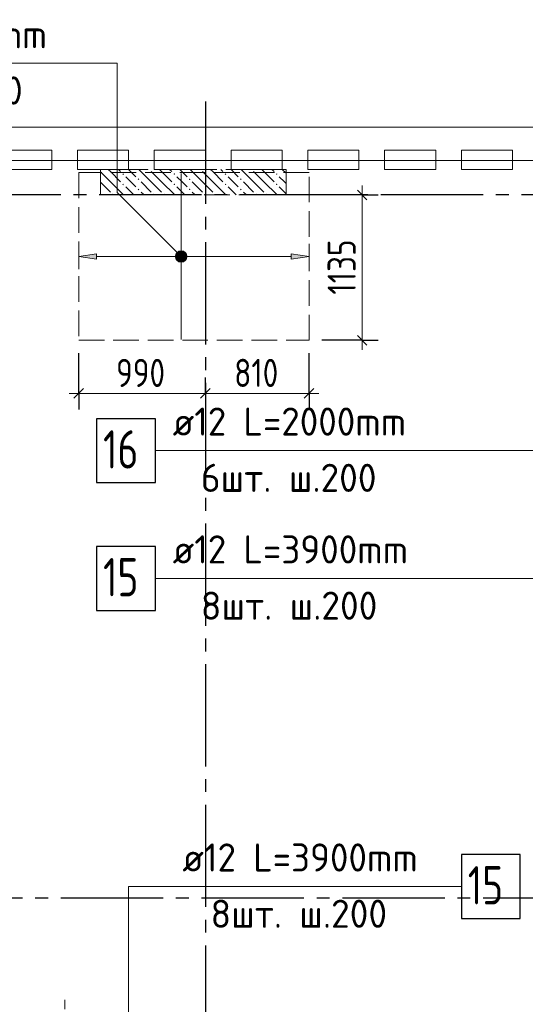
# Model space of a CAD drawing. Header units: millimetres. Extents: x 0 to 61017, y 0 to 42000.
# Tile 14 of 21: x 23489 to 27440, y 27969 to 35671. Entities that reach past the tile are written whole.
import ezdxf

# ---------------------------------------------------------------- set-up
doc = ezdxf.new("R2010")
doc.units = ezdxf.units.MM
doc.linetypes.add('______2', pattern=[270, 200, -70])
doc.linetypes.add('______5', pattern=[1100, 800, -100, 100, -100])
for name, color, linetype, lineweight in [('Standard', 7, 'Continuous', 25), ('ДОП Верх по У', 7, 'Continuous', 25), ('ЖБ Перекрытие верхний уровень', 7, 'Continuous', 35), ('ЖБ Пилон', 7, 'Continuous', 35), ('Оси', 40, '______5', 18), ('Позиционная метка номер позиции', 7, 'Continuous', 13), ('Примечания', 7, 'Continuous', 25)]:
    doc.layers.add(name, color=color, linetype=linetype, lineweight=lineweight)
doc.styles.add('GOST 2.304-81', font='txt')
doc.styles.add('ISOCPEUR', font='txt')

msp = doc.modelspace()

# ---------------------------------------------------------------- hatches: boundary and pattern name
at = {"layer": 'ДОП Верх по У', "linetype": 'Continuous', "lineweight": 13, "transparency": 33554687}
msp.add_hatch(color=7, dxfattribs=at).paths.add_polyline_path([(24090, 33799), (23950, 33819), (24090, 33839)], flags=16)
for points in [[(24717.7, 33800.3), (24717.7, 33837.8), (24712.5, 33819)], [(24717.7, 33837.8), (24731.2, 33786.7), (24731.2, 33851.3)], [(24717.7, 33837.8), (24717.7, 33800.3), (24731.2, 33786.7)], [(24731.2, 33851.3), (24750, 33781.5), (24750, 33856.5)], [(24731.2, 33851.3), (24731.2, 33786.7), (24750, 33781.5)], [(24750, 33856.5), (24750, 33781.5), (24768.8, 33786.7)], [(24750, 33856.5), (24768.8, 33786.7), (24768.8, 33851.3)], [(24768.8, 33851.3), (24768.8, 33786.7), (24782.2, 33800.3)], [(24768.8, 33851.3), (24782.2, 33800.3), (24782.2, 33837.8)], [(24782.2, 33837.8), (24782.2, 33800.3), (24787.5, 33819)], [(25610, 33799), (25750, 33819), (25610, 33839)]]:
    msp.add_hatch(color=7, dxfattribs=at).paths.add_polyline_path(points)
at = {"layer": 'ЖБ Пилон', "linetype": 'Continuous', "lineweight": 18, "transparency": 33554687}
for points in [[(24290.5, 34463.1), (24297, 34469.6), (24303.4, 34463.1), (24297, 34456.6)], [(24500.3, 34500), (24497, 34496.6), (24493.6, 34500)], [(24690.5, 34463.1), (24697, 34469.6), (24703.4, 34463.1), (24697, 34456.6)], [(24900.3, 34500), (24897, 34496.6), (24893.6, 34500)], [(25090.5, 34463.1), (25097, 34469.6), (25103.4, 34463.1), (25097, 34456.6)], [(25300.3, 34500), (25297, 34496.6), (25293.6, 34500)], [(25490.5, 34463.1), (25497, 34469.6), (25503.4, 34463.1), (25497, 34456.6)], [(24290.5, 34383.1), (24297, 34389.6), (24303.4, 34383.1), (24297, 34376.6)], [(24410.4, 34423.1), (24416.9, 34429.6), (24423.4, 34423.1), (24416.9, 34416.6)], [(24690.5, 34383.1), (24697, 34389.6), (24703.4, 34383.1), (24697, 34376.6)], [(24810.4, 34423.1), (24816.9, 34429.6), (24823.4, 34423.1), (24816.9, 34416.6)], [(25090.5, 34383.1), (25097, 34389.6), (25103.4, 34383.1), (25097, 34376.6)], [(25210.4, 34423.1), (25216.9, 34429.6), (25223.4, 34423.1), (25216.9, 34416.6)], [(25490.5, 34383.1), (25497, 34389.6), (25503.4, 34383.1), (25497, 34376.6)], [(24130.5, 34303.1), (24137, 34309.6), (24143.5, 34303.1), (24140.3, 34300), (24133.6, 34300)], [(24210.4, 34303.1), (24216.9, 34309.6), (24223.4, 34303.1), (24220.3, 34300), (24213.6, 34300)], [(24410.4, 34343.1), (24416.9, 34349.6), (24423.4, 34343.1), (24416.9, 34336.6)], [(24530.5, 34303.1), (24537, 34309.6), (24543.5, 34303.1), (24540.3, 34300), (24533.6, 34300)], [(24610.4, 34303.1), (24616.9, 34309.6), (24623.4, 34303.1), (24620.3, 34300), (24613.6, 34300)], [(24810.4, 34343.1), (24816.9, 34349.6), (24823.4, 34343.1), (24816.9, 34336.6)], [(24930.5, 34303.1), (24937, 34309.6), (24943.5, 34303.1), (24940.3, 34300), (24933.6, 34300)], [(25010.4, 34303.1), (25016.9, 34309.6), (25023.4, 34303.1), (25020.3, 34300), (25013.6, 34300)], [(25210.4, 34343.1), (25216.9, 34349.6), (25223.4, 34343.1), (25216.9, 34336.6)], [(25330.5, 34303.1), (25337, 34309.6), (25343.5, 34303.1), (25340.3, 34300), (25333.6, 34300)], [(25410.4, 34303.1), (25416.9, 34309.6), (25423.4, 34303.1), (25420.3, 34300), (25413.6, 34300)]]:
    msp.add_hatch(color=7, dxfattribs=at).paths.add_polyline_path(points, flags=16)
at = {"layer": 'Позиционная метка номер позиции', "linetype": 'Continuous', "lineweight": 13, "transparency": 33554687}
for points in [[(24718.2, 33787.2), (24761.4, 33862.3), (24706.7, 33807.5)], [(24706.7, 33807.5), (24761.4, 33862.3), (24738.5, 33862.3)], [(24706.7, 33807.5), (24738.5, 33862.3), (24706.7, 33830.5)], [(24706.7, 33830.5), (24738.5, 33862.3), (24718.2, 33850.8)], [(24718.2, 33787.2), (24781.8, 33850.8), (24761.4, 33862.3)], [(24738.5, 33775.7), (24781.8, 33850.8), (24718.2, 33787.2)], [(24738.5, 33775.7), (24793.3, 33830.5), (24781.8, 33850.8)], [(24761.4, 33775.7), (24793.3, 33830.5), (24738.5, 33775.7)], [(24761.4, 33775.7), (24793.3, 33807.5), (24793.3, 33830.5)], [(24793.3, 33807.5), (24761.4, 33775.7), (24781.8, 33787.2)]]:
    msp.add_hatch(color=7, dxfattribs=at).paths.add_polyline_path(points)

# ---------------------------------------------------------------- linework, layer by layer
at = {"layer": 'Standard', "color": 7, "linetype": 'Continuous', "lineweight": 13, "transparency": 33554687}
for p, q in [((26164.6, 34300), (26164.6, 34375)), ((26164.6, 33163), (26164.6, 33088)), ((23950, 32748), (23875, 32748)), ((23950, 32748), (24940, 32748)), ((24940, 32748), (25750, 32748)), ((25750, 32748), (25825, 32748)), ((23840, 27930), (23840, 28005))]:
    msp.add_line(p, q, dxfattribs=at)
at = {"layer": 'Standard', "color": 251, "linetype": 'Continuous', "lineweight": -3, "true_color": 0x656565, "transparency": 33554687}
for p, q in [((26164.6, 34300), (25850, 34300)), ((26164.6, 34300), (26039.6, 34300)), ((26164.6, 34300), (26289.6, 34300)), ((26164.6, 33163), (25850, 33163)), ((26164.6, 33163), (26039.6, 33163)), ((26164.6, 33163), (26289.6, 33163)), ((23950, 32748), (23950, 33063)), ((25750, 32748), (25750, 33063)), ((23950, 32748), (23950, 32873)), ((24940, 32748), (24940, 32873)), ((25750, 32748), (25750, 32873)), ((23950, 32748), (23950, 32623)), ((24940, 32748), (24940, 32623)), ((25750, 32748), (25750, 32623))]:
    msp.add_line(p, q, dxfattribs=at)
at = {"layer": 'Standard', "color": 7, "linetype": 'Continuous', "lineweight": 25, "transparency": 33554687}
for p, q in [((26127.1, 34337.5), (26202.1, 34262.5)), ((26127.1, 33200.5), (26202.1, 33125.5)), ((23912.5, 32710.5), (23987.5, 32785.5)), ((24902.5, 32710.5), (24977.5, 32785.5)), ((25712.5, 32710.5), (25787.5, 32785.5))]:
    msp.add_line(p, q, dxfattribs=at)
at = {"layer": 'Standard', "color": 254, "linetype": 'Continuous', "lineweight": 13, "true_color": 0xc4c4ff, "transparency": 33554687}
msp.add_lwpolyline([(7300, 20382), (49180, 20382), (49180, 34569), (7300, 34569), (7300, 20382)], dxfattribs=at)
at = {"layer": 'Standard', "color": 7, "linetype": 'Continuous', "lineweight": 13, "transparency": 33554687}
msp.add_lwpolyline([(26164.6, 34300), (26164.6, 33420.5), (26164.6, 33420.5), (26164.6, 33163)], dxfattribs=at)
at = {"layer": 'Standard', "color": 251, "linetype": 'Continuous', "lineweight": -3, "true_color": 0x656565, "transparency": 33554687}
msp.add_lwpolyline([(24940, 32748), (24940, 32765), (24940, 32765), (24940, 32782)], dxfattribs=at)
at = {"layer": 'ДОП Верх по У', "color": 7, "linetype": 'Continuous', "lineweight": 13, "transparency": 33554687}
for p, q in [((21908, 35330), (23950, 35330)), ((24664, 32300), (26750, 32300)), ((24664, 31300), (26750, 31300)), ((24740, 28890), (26826, 28890))]:
    msp.add_line(p, q, dxfattribs=at)
at = {"layer": 'ДОП Верх по У', "color": 7, "linetype": 'Continuous', "lineweight": 18, "transparency": 33554687}
msp.add_line((24750, 33169), (24750, 34469), dxfattribs=at)
at = {"layer": 'ДОП Верх по У', "color": 251, "linetype": 'Continuous', "lineweight": 13, "true_color": 0x494949, "transparency": 33554687}
for p, q in [((23950, 33819), (23950, 33919)), ((25750, 33819), (25750, 33919)), ((23950, 33819), (24090, 33839)), ((24090, 33799), (23950, 33819)), ((23950, 33819), (23950, 33719)), ((23950, 33819), (23950, 33819)), ((24090, 33839), (24090, 33799)), ((24090, 33819), (24720, 33819)), ((24750, 33856.5), (24750, 33856.5)), ((24780, 33819), (25610, 33819)), ((25750, 33819), (25610, 33839)), ((25610, 33839), (25610, 33799)), ((25610, 33799), (25750, 33819)), ((25750, 33819), (25750, 33719)), ((25750, 33819), (25750, 33819)), ((24750, 33781.5), (24750, 33781.5))]:
    msp.add_line(p, q, dxfattribs=at)
at = {"layer": 'ДОП Верх по У', "color": 7, "linetype": 'Continuous', "lineweight": 25, "transparency": 33554687}
for points in [[(24090, 32050), (24550, 32050), (24550, 32550), (24090, 32550), (24090, 32050)], [(24090, 31050), (24550, 31050), (24550, 31550), (24090, 31550), (24090, 31050)], [(26940, 28640), (27400, 28640), (27400, 29140), (26940, 29140), (26940, 28640)]]:
    msp.add_lwpolyline(points, dxfattribs=at)
at = {"layer": 'ДОП Верх по У', "color": 251, "linetype": 'Continuous', "lineweight": 13, "true_color": 0x494949, "transparency": 33554687}
msp.add_circle((24750, 33819), 37.5, dxfattribs=at)
at = {"layer": 'ЖБ Перекрытие верхний уровень', "color": 7, "linetype": 'Continuous', "lineweight": 18, "transparency": 33554687}
for p, q in [((28240, 34830), (21730, 34830)), ((23340, 34650), (23740, 34650)), ((23740, 34650), (23740, 34500)), ((23940, 34500), (23940, 34650)), ((23940, 34650), (24340, 34650)), ((24340, 34650), (24340, 34500)), ((24540, 34500), (24540, 34650)), ((24540, 34650), (24940, 34650)), ((24940, 34650), (24940, 34500)), ((25140, 34500), (25140, 34650)), ((25140, 34650), (25540, 34650)), ((25540, 34650), (25540, 34500)), ((25740, 34500), (25740, 34650)), ((25740, 34650), (26140, 34650)), ((26140, 34650), (26140, 34500)), ((26340, 34500), (26340, 34650)), ((26340, 34650), (26740, 34650)), ((26740, 34650), (26740, 34500)), ((26940, 34500), (26940, 34650)), ((26940, 34650), (27340, 34650)), ((27340, 34650), (27340, 34500)), ((23740, 34500), (23340, 34500)), ((24340, 34500), (23940, 34500)), ((24940, 34500), (24540, 34500)), ((25540, 34500), (25140, 34500)), ((26140, 34500), (25740, 34500)), ((26740, 34500), (26340, 34500)), ((27340, 34500), (26940, 34500))]:
    msp.add_line(p, q, dxfattribs=at)
at = {"layer": 'ЖБ Пилон', "color": 253, "linetype": '______2', "lineweight": 13, "true_color": 0xa0a0a0, "transparency": 33554687}
for p, q in [((25570, 34500), (24120, 34500)), ((24120, 34500), (24120, 34300)), ((25570, 34300), (25570, 34500)), ((24120, 34300), (25570, 34300))]:
    msp.add_line(p, q, dxfattribs=at)
at = {"layer": 'ЖБ Пилон', "color": 9, "linetype": 'Continuous', "lineweight": 18, "true_color": 0xc7c7c7, "transparency": 33554687}
for p, q in [((24120, 34480.1), (24197, 34403.1)), ((24197, 34483.1), (24180.1, 34500)), ((24197, 34483.1), (24277, 34403.1)), ((24260.1, 34500), (24277, 34483.1)), ((24357, 34403.1), (24316.9, 34443.1)), ((24340.1, 34500), (24397, 34443.1)), ((24516.9, 34403.1), (24420.1, 34500)), ((24516.9, 34483.1), (24597, 34403.1)), ((24597, 34483.1), (24580.1, 34500)), ((24597, 34483.1), (24677, 34403.1)), ((24660.1, 34500), (24677, 34483.1)), ((24757, 34403.1), (24716.9, 34443.1)), ((24740.1, 34500), (24797, 34443.1)), ((24916.9, 34403.1), (24820.1, 34500)), ((24916.9, 34483.1), (24997, 34403.1)), ((24997, 34483.1), (24980.1, 34500)), ((24997, 34483.1), (25077, 34403.1)), ((25060.1, 34500), (25077, 34483.1)), ((25157, 34403.1), (25116.9, 34443.1)), ((25140.1, 34500), (25197, 34443.1)), ((25316.9, 34403.1), (25220.1, 34500)), ((25316.9, 34483.1), (25397, 34403.1)), ((25397, 34483.1), (25380.1, 34500)), ((25397, 34483.1), (25477, 34403.1)), ((25460.1, 34500), (25477, 34483.1)), ((25557, 34403.1), (25516.9, 34443.1)), ((25540.1, 34500), (25570, 34470.1)), ((24120, 34400.1), (24197, 34323.1)), ((24197, 34403.1), (24300.1, 34300)), ((24316.9, 34363.1), (24380.1, 34300)), ((24397, 34363.1), (24357, 34403.1)), ((24437, 34403.1), (24516.9, 34323.1)), ((24516.9, 34403.1), (24597, 34323.1)), ((24597, 34403.1), (24700.1, 34300)), ((24716.9, 34363.1), (24780.1, 34300)), ((24797, 34363.1), (24757, 34403.1)), ((24837, 34403.1), (24916.9, 34323.1)), ((24916.9, 34403.1), (24997, 34323.1)), ((24997, 34403.1), (25100.1, 34300)), ((25116.9, 34363.1), (25180.1, 34300)), ((25197, 34363.1), (25157, 34403.1)), ((25237, 34403.1), (25316.9, 34323.1)), ((25316.9, 34403.1), (25397, 34323.1)), ((25397, 34403.1), (25500.1, 34300)), ((25516.9, 34363.1), (25570, 34310.1)), ((25570, 34390.1), (25557, 34403.1)), ((24437, 34323.1), (24460.1, 34300)), ((24837, 34323.1), (24860.1, 34300)), ((25237, 34323.1), (25260.1, 34300))]:
    msp.add_line(p, q, dxfattribs=at)
at = {"layer": 'Оси', "color": 8, "linetype": '______5', "lineweight": -3, "transparency": 33554687}
for p, q in [((24940, 35030), (24940, 15970)), ((50210, 34300), (4600, 34300)), ((50210, 34300), (4600, 34300)), ((49910, 28800), (4600, 28800))]:
    msp.add_line(p, q, dxfattribs=at)
at = {"layer": 'Позиционная метка номер позиции', "color": 7, "linetype": 'Continuous', "lineweight": 13, "transparency": 33554687}
for p, q in [((24718.2, 33850.8), (24718.2, 33850.8)), ((24781.8, 33850.8), (24781.8, 33850.8)), ((24718.2, 33787.2), (24718.2, 33787.2)), ((24781.8, 33787.2), (24781.8, 33787.2))]:
    msp.add_line(p, q, dxfattribs=at)
for points in [[(24750, 33819), (24250, 34319), (24250, 35330), (21750, 35330)], [(28140, 32800), (27640, 32300), (24550, 32300)], [(28140, 30800), (27640, 31300), (24550, 31300)], [(24840, 27300), (24340, 27800), (24340, 28890), (26940, 28890)]]:
    msp.add_lwpolyline(points, dxfattribs=at)
msp.add_circle((24750, 33819), 45, dxfattribs=at)
at = {"layer": 'Примечания', "color": 7, "linetype": '______2', "lineweight": 18, "transparency": 33554687}
for p, q in [((25750, 34475), (23950, 34475)), ((23950, 34475), (23950, 33163)), ((25750, 33163), (25750, 34475)), ((23950, 33163), (25750, 33163))]:
    msp.add_line(p, q, dxfattribs=at)

# ---------------------------------------------------------------- texts
at = {"layer": 'Standard', "color": 7, "linetype": 'Continuous', "lineweight": 25, "transparency": 33554687, "insert": (26114.6, 33520.4), "char_height": 220, "width": 547.708, "attachment_point": 7, "rotation": 90, "style": 'GOST 2.304-81'}
msp.add_mtext('1135', dxfattribs=at)
at = {"layer": 'Standard', "color": 7, "linetype": 'Continuous', "lineweight": 25, "transparency": 33554687, "char_height": 220, "attachment_point": 7, "style": 'GOST 2.304-81'}
for s, insert, width in [('990', (24241.7, 32798), 531.96), ('810', (25165.1, 32798), 485.085)]:
    msp.add_mtext(s, dxfattribs=dict(at, insert=insert, width=width))
at = {"layer": 'ДОП Верх по У', "color": 7, "linetype": 'Continuous', "lineweight": 13, "transparency": 33554687, "attachment_point": 7, "style": 'ISOCPEUR'}
for s, insert, char_height, width in [('\\W0.94;ø12 L=1890mm ', (21928, 35447.3), 220, 2104.383), ('\\W0.95;10шт. ш.200 ', (22071, 35007.3), 220, 1819.893), ('\\W0.96;ø12 L=2000mm ', (24684, 32417.3), 220, 2150.516), ('\\W0.75;16', (24140, 32160), 300, 472.281), ('\\W0.97;6шт. ш.200 ', (24904, 31977.3), 220, 1712.331), ('\\W0.96;ø12 L=3900mm ', (24684, 31417.3), 220, 2150.516), ('\\W0.75;15', (24140, 31160), 300, 472.281), ('\\W0.97;8шт. ш.200 ', (24904, 30977.3), 220, 1712.331), ('\\W0.96;ø12 L=3900mm ', (24760, 29007.3), 220, 2150.523), ('\\W0.75;15', (26990, 28750), 300, 472.289), ('\\W0.97;8шт. ш.200 ', (24980, 28567.3), 220, 1712.331)]:
    msp.add_mtext(s, dxfattribs=dict(at, insert=insert, char_height=char_height, width=width))

doc.saveas('drawing.dxf')
